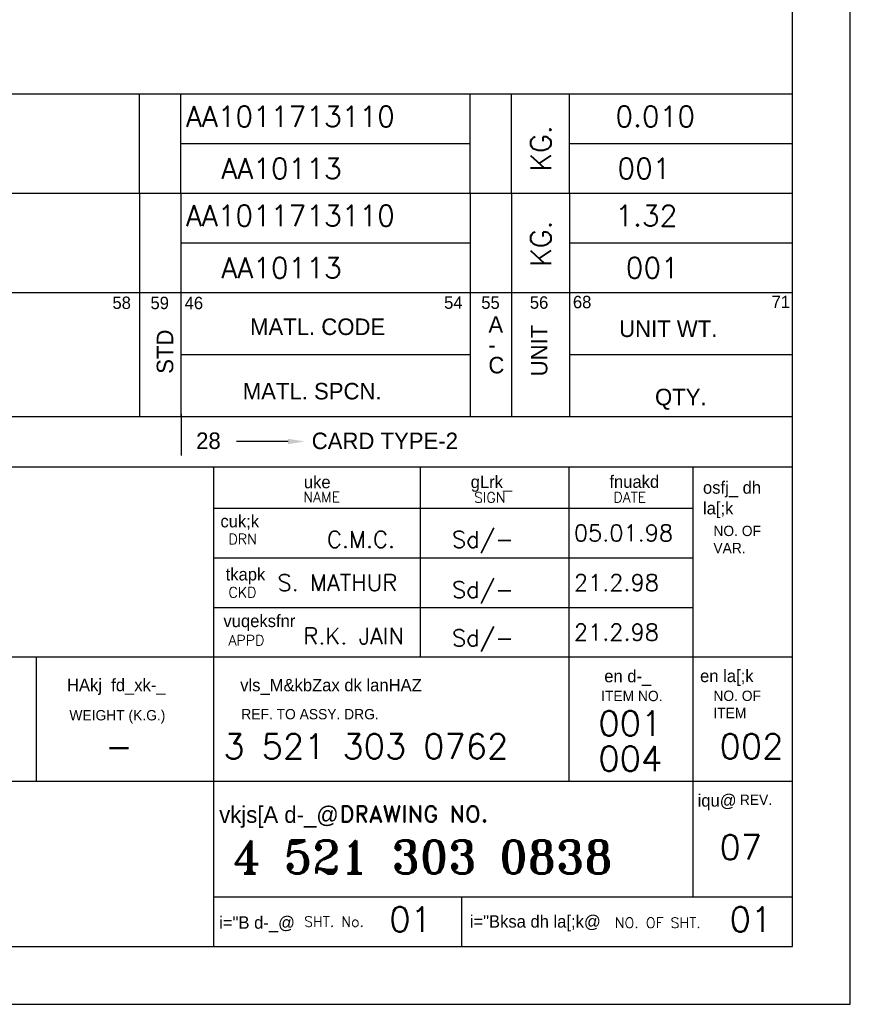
# Model space of a CAD drawing. Extents: x -1368 to 102, y -1052 to 1027.
# Tile 3 of 4: x -602 to 102, y -1052 to -218. Entities that reach past the tile are written whole.
import ezdxf

# ---------------------------------------------------------------- set-up
doc = ezdxf.new("R2010")
doc.units = 0
doc.header["$MEASUREMENT"] = 0
doc.layers.get('0').update_dxf_attribs({"linetype": 'CONTINUOUS'})
doc.layers.add('TEXT', color=3, linetype='CONTINUOUS')
doc.styles.add('HINDI', font='hindi')
doc.styles.add('ROMAND', font='romand')
doc.styles.add('ROMANS', font='romans')
doc.styles.add('ROMANT', font='romant.shx')

# ---------------------------------------------------------------- blocks, each defined once
blk = doc.blocks.new('A4')
for p, q in [((210, 0), (210, 297)), ((203, 7), (203, 290)), ((20, 65), (203, 65)), ((133, 7), (133, 65)), ((158, 42), (158, 65)), ((176, 27), (176, 65)), ((191, 27), (191, 65)), ((133, 60), (191, 60)), ((133, 54), (191, 54)), ((133, 48), (191, 48)), ((20, 42), (203, 42)), ((111.58, 27), (111.58, 42)), ((20, 27), (203, 27)), ((190.99, 12.98), (190.99, 26.86)), ((133, 13), (203, 13)), ((163, 7), (163, 13)), ((20.01, 7), (203, 7)), ((0, 0), (210, 0))]:
    blk.add_line(p, q)
at = {"color": 7}
for p, q in [((64.03, 98.09), (203, 98.09)), ((124.03, 98.09), (124.03, 71.09)), ((129.03, 98.09), (129.03, 71.09)), ((164.03, 98.09), (164.03, 71.09)), ((169.03, 98.09), (169.03, 71.09)), ((176.03, 98.09), (176.03, 71.09)), ((129.03, 92.09), (164.03, 92.09)), ((176.03, 92.09), (203, 92.09)), ((64.07, 86.09), (203, 86.09)), ((129.03, 78.59), (164.03, 78.59)), ((176.03, 78.59), (203, 78.59)), ((20, 71.09), (203, 71.09)), ((129.05, 71.35), (129.05, 66.35)), ((142, 68.06), (135.77, 68.06))]:
    blk.add_line(p, q, dxfattribs=at)
blk.add_solid([(142, 68.39), (142, 67.73), (144, 68.06)], dxfattribs=at)
for s, height, p in [('58', 1.5, (120.76, 84.08)), ('59', 1.5, (125.36, 84.06)), ('46', 1.5, (129.49, 84.05)), ('54', 1.5, (160.87, 84.1)), ('55', 1.5, (165.37, 84.09)), ('56', 1.5, (171.24, 84.11)), ('68', 1.5, (176.45, 84.17)), ('71', 1.5, (200.48, 84.18)), ('MATL. CODE', 2, (137.4, 80.93)), ('A', 2, (166.23, 81.2)), ('UNIT WT.', 2, (182.04, 80.69)), ('-', 2, (166.23, 78.74)), ('C', 2, (166.23, 76.29)), ('MATL. SPCN.', 2, (136.52, 73.14)), ('QTY.', 2, (186.38, 72.43)), ('28', 2, (130.88, 67.15)), ('CARD TYPE-2', 2, (144.86, 67.13))]:
    blk.add_text(s, height=height, dxfattribs=at).set_placement(p)
for s, p in [('UNIT', (173.36, 75.93)), ('STD', (128.11, 76.24))]:
    blk.add_text(s, height=2, rotation=90, dxfattribs=at).set_placement(p)
at = {"style": 'HINDI'}
for s, height, p in [('uke', 1.5, (143.91, 62.4)), ('gLrk_', 1.5, (164.09, 62.42)), ('fnuakd', 1.5, (180.86, 62.45)), ('osfj_ dh', 1.5, (192.18, 61.74)), ('la[;k', 1.5, (192.18, 59.24)), ('cuk;k', 1.5, (133.82, 57.67)), ('tkapk', 1.5, (134.45, 51.25)), ('vuqeksfnr', 1.5, (134.18, 45.61)), ('en d-_', 1.5, (180.24, 38.94)), ('en la[;k', 1.5, (191.83, 38.96)), ('HAkj  fd_xk-_', 1.5, (115.26, 37.86)), ('vls_M&kbZax dk lanHAZ', 1.5, (136.21, 37.85)), ('iqu@', 1.5, (191.53, 23.9)), ('vkjs[A d-_@', 2, (133.67, 21.94)), ('i="B d-_@', 1.5, (133.67, 9.14)), ('i="Bksa dh la[;k@', 1.5, (163.97, 9.27))]:
    blk.add_text(s, height=height, dxfattribs=at).set_placement(p)
at = {"layer": 'TEXT'}
for s, height, style, p in [('NAME', 1.25, 'ROMANS', (143.84, 60.7)), ('SIGN', 1.25, 'ROMANS', (164.49, 60.66)), ('DATE', 1.25, 'ROMANS', (181.35, 60.69)), ('DRN', 1.25, 'ROMANS', (134.79, 55.63)), ('CKD', 1.25, 'ROMANS', (134.79, 49.19)), ('APPD', 1.25, 'ROMANS', (134.79, 43.4)), ('DRAWING NO.', 2, 'ROMAND', (148.24, 22.01)), ('SHT. No.', 1.25, 'ROMANS', (143.94, 9.37)), ('NO. OF SHT.', 1.25, 'ROMANS', (181.52, 9.24))]:
    blk.add_text(s, height=height, dxfattribs=dict(at, style=style)).set_placement(p)
for s, p in [('NO. OF', (193.44, 56.62)), ('VAR.', (193.44, 54.54)), ('ITEM NO. ', (179.86, 36.66)), ('NO. OF', (193.44, 36.68)), ('WEIGHT (K.G.)', (115.55, 34.33)), ('REF. TO ASSY. DRG. ', (136.34, 34.46)), ('ITEM', (193.44, 34.6)), ('REV.', (196.64, 24.11))]:
    blk.add_text(s, height=1.25, dxfattribs=at).set_placement(p)

msp = doc.modelspace()

# ---------------------------------------------------------------- linework, layer by layer
at = {"layer": 'TEXT'}
for p, q in [((-1228.31335, -281.02039), (52.68665, -281.02039)), ((-500.07744, -365.02039), (-500.07744, -281.02039)), ((-465.07744, -365.02039), (-465.07744, -281.02039)), ((-220.07744, -365.02039), (-220.07744, -281.02039)), ((-185.07744, -365.02039), (-185.07744, -281.02039)), ((-136.07744, -365.02039), (-136.07744, -281.02039)), ((-465.07744, -323.02039), (-220.07744, -323.02039)), ((-136.07744, -323.02039), (52.68665, -323.02039))]:
    msp.add_line(p, q, dxfattribs=at)

# ---------------------------------------------------------------- block references
at = {"layer": 'TEXT', "xscale": 7, "yscale": 7, "zscale": 7}
msp.add_blockref('A4', (-1368.31335, -1051.6392), dxfattribs=at)

# ---------------------------------------------------------------- texts
at = {"layer": 'TEXT'}
for s, height, style, p in [('AA1011713110', 17.5, 'ROMANS', (-460.91217, -308.85393)), ('0.010', 17.5, 'ROMANS', (-97.24383, -308.85393)), ('AA10113', 17.5, 'ROMANS', (-430.90063, -352.95412)), ('001', 17.5, 'ROMANS', (-95.47834, -352.95412)), ('AA1011713110', 17.5, 'ROMANS', (-460.91217, -392.85393)), ('1.32', 17.5, 'ROMANS', (-97.24392, -392.85393)), ('AA10113', 17.5, 'ROMANS', (-430.90063, -436.95412)), ('001', 17.5, 'ROMANS', (-88.41681, -436.95412)), ('Sd/-', 14, 'ROMANS', (-235.52296, -665.12461)), ('05.01.98', 14, 'ROMANS', (-132.34291, -659.72951)), ('C.M.C.', 14, 'ROMANS', (-341.3678, -665.12461)), ('S. MATHUR', 14, 'ROMANS', (-383.27742, -701.72951)), ('21.2.98', 14, 'ROMANS', (-132.34291, -701.72951)), ('Sd/-', 14, 'ROMANS', (-235.52296, -707.63179)), ('R.K. JAIN', 14, 'ROMANS', (-361.29731, -746.87552)), ('Sd/-', 14, 'ROMANS', (-235.52296, -748.47201)), ('21.2.98', 14, 'ROMANS', (-132.34291, -743.72951)), ('001', 21, 'ROMANS', (-111.55971, -824.36251)), ('3 521 303 0762', 21, 'ROMANS', (-429.0727, -843.78289)), ('002', 21, 'ROMANS', (-9.01076, -843.78289)), ('004', 21, 'ROMANS', (-111.55971, -854.18666)), ('-', 21, 'ROMANS', (-529.20377, -843.78289)), ('07', 21, 'ROMANS', (-9.01076, -929.19428)), ('4 521 303 0838', 28, 'ROMANT', (-421.13176, -940.88145)), ('01', 21, 'ROMANS', (-288.64501, -990.20242)), ('01', 21, 'ROMANS', (-0.46294, -990.20242))]:
    msp.add_text(s, height=height, dxfattribs=dict(at, style=style)).set_placement(p)
at = {"layer": 'TEXT', "style": 'ROMANS'}
for p in [(-151.70092, -346.61396), (-151.70092, -427.21765)]:
    msp.add_text('KG.', height=17.5, rotation=90, dxfattribs=at).set_placement(p)

doc.saveas('drawing.dxf')
